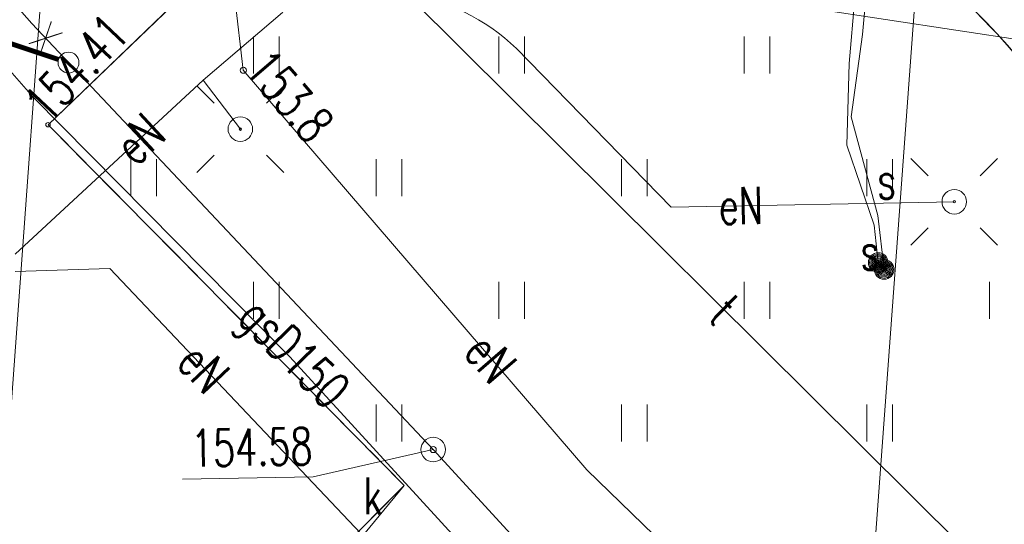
# Model space of a CAD drawing. Header units: feet. Extents: x 7588777 to 15179262, y 5780086 to 11560165.
# Tile 10 of 32: x 7589457 to 7589477, y 5780178 to 5780188. Entities that reach past the tile are written whole.
import ezdxf
from ezdxf import colors
from ezdxf.entities.mleader import LeaderData, LeaderLine
from ezdxf.enums import TextEntityAlignment as Align
from ezdxf.math import Vec2, Vec3

# ---------------------------------------------------------------- set-up
doc = ezdxf.new("R2010")
doc.units = ezdxf.units.FT
doc.header["$MEASUREMENT"] = 0
for name, pattern in [('1_14', [1, -1]), ('1_OTKJ', [2, 1.5, -0.5]), ('1_OTKK', [0]), ('1_OTZI', [1.5, 1, -0.5]), ('1_OTZT', [1.5, 1, -0.5]), ('4_SUEP_A', [0]), ('4_SUGP', [0]), ('4_SUKP', [0]), ('4_SUSP', [0]), ('4_SUTP_A', [0]), ('EGDE', [0])]:
    doc.linetypes.add(name, pattern=pattern)
doc.layers.get('0').update_dxf_attribs({"color": 250, "linetype": 'CONTINUOUS', "lineweight": 100})
for name, color, linetype, lineweight in [('__PROJ_IS_deszczówka', 84, 'CONTINUOUS', 18), ('ZZDeszczowa', 92, 'CONTINUOUS', 30), ('ZZSanitarna', 42, 'CONTINUOUS', 30)]:
    doc.layers.add(name, color=color, linetype=linetype, lineweight=lineweight)
for name, color, linetype, lineweight, transparency in [('Dzialki', 7, 'EGDE', 18, 0.7), ('OTK_L_0', 7, '1_OTKJ', 18, 0.7), ('OTK_L_1', 7, '1_OTKK', 25, 0.7), ('OTR_T_0', 7, 'CONTINUOUS', 18, 0.7), ('OTZ_L_3', 7, '1_OTZT', 18, 0.7), ('SUE_T_3', 7, 'CONTINUOUS', 18, 0.7), ('SUEP_E_T_0', 1, 'CONTINUOUS', 0, 0.7), ('SUEP_L_0', 1, '4_SUEP_A', 18, 0.7), ('SUER_T_0', 1, 'CONTINUOUS', 18, 0.7), ('SUGP_E_T_0', 52, 'CONTINUOUS', 0, 0.7), ('SUGP_L_0', 52, '4_SUGP', 18, 0.7), ('SUK_E_T_4', 34, 'CONTINUOUS', 0, 0.7), ('SUK_T_3', 34, 'CONTINUOUS', 18, 0.7), ('SUKP_L_0', 34, '4_SUKP', 18, 0.7), ('SUKR_T_0', 34, 'CONTINUOUS', 18, 0.7), ('SUS_E_T_0', 7, 'CONTINUOUS', 0, 0.7), ('SUS_T_0', 7, 'CONTINUOUS', 18, 0.7), ('SUSP_L_0', 7, '4_SUSP', 18, 0.7), ('SUTP_E_T_0', 30, 'CONTINUOUS', 0, 0.7), ('SUTP_L_0', 30, '4_SUTP_A', 18, 0.7)]:
    doc.layers.add(name, color=color, linetype=linetype, lineweight=lineweight, transparency=transparency)
doc.layers.add('KS_LINIE_TABELI', color=7, linetype='CONTINUOUS')
doc.styles.add('ISOCP', font='isocpeur.ttf')
doc.styles.get("Standard").update_dxf_attribs({"font": 'Simplex.SHX', "width": 0.75})

# ---------------------------------------------------------------- blocks, each defined once
blk = doc.blocks.new('1_OTRS')
at = {"linetype": 'Continuous'}
blk.add_circle((0, 0), 0.045, dxfattribs=at)
blk = doc.blocks.new('1_OTZT')
at = {"linetype": 'Continuous'}
for p, q in [((-0.2625, -0.375), (-0.2625, 0.375)), ((0.2625, -0.375), (0.2625, 0.375))]:
    blk.add_line(p, q, dxfattribs=at)
blk = doc.blocks.new('4_SUEO_W')
at = {"linetype": 'Continuous'}
for p, q in [((-0.53035, 0.53035), (-0.8839, 0.8839)), ((0.53035, 0.53035), (0.8839, 0.8839)), ((-0.53035, -0.53035), (-0.8839, -0.8839)), ((0.53035, -0.53035), (0.8839, -0.8839))]:
    blk.add_line(p, q, dxfattribs=at)
blk.add_circle((0, 0), 0.025, dxfattribs=at)
blk = doc.blocks.new('4_SUPP')
at = {"linetype": 'Continuous'}
blk.add_circle((0, 0), 0.25, dxfattribs=at)
blk = doc.blocks.new('4_SUPS')
at = {"linetype": 'Continuous'}
blk.add_circle((0, 0), 0.0625, dxfattribs=at)
blk = doc.blocks.new('4_SUKS')
at = {"linetype": 'Continuous'}
blk.add_circle((0, 0), 0.25, dxfattribs=at)
blk = doc.blocks.new('4_SUSU')
at = {"linetype": 'Continuous'}
for radius in [0.2, 0.175, 0.15, 0.125, 0.1, 0.075, 0.05, 0.025, 0.00715]:
    blk.add_circle((0, 0), radius, dxfattribs=at)
blk = doc.blocks.new('A$C2C727012')
at = {"layer": 'ZZSanitarna', "color": 1, "linetype": 'Continuous', "lineweight": 30, "const_width": 0.032}
for points in [[(-1.535, 1.263), (-1.168, 2.334)], [(-1.889, 1.623), (-0.814, 1.974)]]:
    blk.add_lwpolyline(points, dxfattribs=at)

msp = doc.modelspace()

# ---------------------------------------------------------------- linework, layer by layer
at = {"layer": '__PROJ_IS_deszczówka', "const_width": 0.1}
msp.add_lwpolyline([(7589451.9088, 5780189.4712), (7589457.5549, 5780187.5879)], dxfattribs=at)
at = {"layer": '__PROJ_IS_deszczówka'}
msp.add_circle((7589457.7582, 5780187.5261), 0.2125, dxfattribs=at)
at = {"layer": 'Dzialki'}
for p, q in [((7589473.73, 5780171.42), (7589476.16, 5780204.35)), ((7589457.37, 5780191.3), (7589456.39, 5780177.81))]:
    msp.add_line(p, q, dxfattribs=at)
at = {"layer": 'OTK_L_0', "linetype": '1_OTKJ'}
for p, q in [((7589457.34, 5780186.26), (7589465.51, 5780194.1)), ((7589464.6, 5780178.91), (7589457.34, 5780186.26)), ((7589458.83, 5780173.09), (7589464.6, 5780178.91))]:
    msp.add_line(p, q, dxfattribs=at)
msp.add_arc((7589467.5461, 5780179.716), 12.4101, 1.81953, 48.49587, dxfattribs=at)
at = {"layer": 'OTK_L_1', "linetype": '1_OTKK'}
for p, q in [((7589465.51, 5780194.1), (7589457.34, 5780186.26)), ((7589457.34, 5780186.26), (7589464.6, 5780178.91)), ((7589464.6, 5780178.91), (7589458.83, 5780173.09))]:
    msp.add_line(p, q, dxfattribs=at)
msp.add_arc((7589467.5461, 5780179.716), 12.4101, 1.81953, 48.49587, dxfattribs=at)
at = {"layer": 'OTZ_L_3', "linetype": '1_OTZI'}
for p, q in [((7589457.34, 5780186.26), (7589465.51, 5780194.1)), ((7589464.6, 5780178.91), (7589457.34, 5780186.26)), ((7589458.83, 5780173.09), (7589464.6, 5780178.91))]:
    msp.add_line(p, q, dxfattribs=at)
at = {"layer": 'OTZ_L_3', "linetype": '1_14'}
msp.add_line((7589463.41, 5780177.47), (7589464.6, 5780178.91), dxfattribs=at)
at = {"layer": 'OTZ_L_3', "linetype": '1_OTZI'}
msp.add_arc((7589467.5461, 5780179.716), 12.4101, 1.81953, 48.49587, dxfattribs=at)
at = {"layer": 'SUEP_L_0', "linetype": '4_SUEP_A'}
for p, q in [((7589461.32, 5780187.37), (7589460.53, 5780194.06)), ((7589462.12, 5780188.55), (7589460.5, 5780187.17)), ((7589470.04, 5780184.58), (7589466.89, 5780187.81)), ((7589468.32, 5780179.23), (7589461.32, 5780187.37)), ((7589456.67, 5780183.62), (7589460.5, 5780187.17)), ((7589460.5, 5780187.17), (7589461.26, 5780186.17)), ((7589475.81, 5780184.69), (7589470.04, 5780184.58)), ((7589456.67, 5780183.27), (7589458.6, 5780183.33)), ((7589458.6, 5780183.33), (7589464.04, 5780177.59)), ((7589473.36, 5780174.34), (7589468.32, 5780179.23))]:
    msp.add_line(p, q, dxfattribs=at)
msp.add_arc((7589463.9743, 5780184.7592), 4.2201, 46.2975, 116.06579, dxfattribs=at)
at = {"layer": 'SUGP_L_0', "linetype": '4_SUGP'}
for p, q in [((7589454.01, 5780190.25), (7589457.04, 5780186.82)), ((7589457.04, 5780186.82), (7589462.27, 5780181.53)), ((7589462.27, 5780181.53), (7589475.95, 5780166.59))]:
    msp.add_line(p, q, dxfattribs=at)
at = {"layer": 'SUKP_L_0', "linetype": '4_SUKP'}
for p, q in [((7589482.74, 5780187.14), (7589459.85, 5780190.62)), ((7589457.01, 5780188.32), (7589455.95, 5780189.53)), ((7589465.19, 5780179.64), (7589457.01, 5780188.32)), ((7589474.97, 5780169.01), (7589465.19, 5780179.64))]:
    msp.add_line(p, q, dxfattribs=at)
at = {"layer": 'SUKR_T_0', "linetype": 'Continuous', "lineweight": 0}
for p in [(7589465.19, 5780179.64), (7589460.0814, 5780179.0382)]:
    msp.add_line(p, (7589462.741, 5780179.0851), dxfattribs=at)
at = {"layer": 'SUSP_L_0', "linetype": '4_SUSP'}
for p, q in [((7589473.67, 5780187.51), (7589475.18, 5780205.1)), ((7589475.37, 5780203.64), (7589473.94, 5780188.1)), ((7589473.94, 5780188.1), (7589473.71, 5780186.42)), ((7589473.62, 5780185.84), (7589473.67, 5780187.51)), ((7589473.71, 5780186.42), (7589474.25, 5780184.41)), ((7589474.18, 5780184.21), (7589473.62, 5780185.84)), ((7589474.25, 5780184.41), (7589474.38, 5780183.31)), ((7589474.18, 5780184.21), (7589474.26, 5780183.45))]:
    msp.add_line(p, q, dxfattribs=at)
at = {"layer": 'SUTP_L_0', "linetype": '4_SUTP_A'}
msp.add_line((7589457.93, 5780195.61), (7589478.37, 5780175.28), dxfattribs=at)

# ---------------------------------------------------------------- block references
at = {"layer": 'OTR_T_0'}
msp.add_blockref('1_OTRS', (7589457.34, 5780186.26), dxfattribs=at)
at = {"layer": 'OTZ_L_3'}
for p in [(7589461.79, 5780187.68), (7589466.79, 5780187.68), (7589471.79, 5780187.68), (7589459.29, 5780185.18), (7589464.29, 5780185.18), (7589469.29, 5780185.18), (7589474.29, 5780185.18), (7589461.79, 5780182.68), (7589466.79, 5780182.68), (7589471.79, 5780182.68), (7589476.79, 5780182.68), (7589464.29, 5780180.18), (7589469.29, 5780180.18), (7589474.29, 5780180.18)]:
    msp.add_blockref('1_OTZT', p, dxfattribs=at)
at = {"layer": 'SUE_T_3'}
for name, p in [('4_SUEO_W', (7589461.26, 5780186.17)), ('4_SUPP', (7589461.26, 5780186.17)), ('4_SUEO_W', (7589475.81, 5780184.69)), ('4_SUPP', (7589475.81, 5780184.69))]:
    msp.add_blockref(name, p, dxfattribs=at)
at = {"layer": 'SUER_T_0'}
msp.add_blockref('4_SUPS', (7589461.32, 5780187.37), dxfattribs=at)
at = {"layer": 'SUK_T_3'}
msp.add_blockref('4_SUKS', (7589465.19, 5780179.64), dxfattribs=at)
at = {"layer": 'SUKR_T_0', "rotation": 1.010011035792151}
msp.add_blockref('4_SUPS', (7589465.19, 5780179.64), dxfattribs=at)
at = {"layer": 'SUS_T_0'}
for p in [(7589474.26, 5780183.45), (7589474.38, 5780183.31)]:
    msp.add_blockref('4_SUSU', p, dxfattribs=at)
at = {"layer": 'ZZDeszczowa', "linetype": 'Continuous', "xscale": 0.6400000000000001, "yscale": 0.6400000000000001, "zscale": 0.6400000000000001}
msp.add_blockref('A$C2C727012', (7589458.1559, 5780186.8708), dxfattribs=at)

# ---------------------------------------------------------------- texts
at = {"layer": 'OTR_T_0', "lineweight": 9, "width": 0.7}
msp.add_text('154.41', height=0.75, rotation=46.69999, dxfattribs=at).set_placement((7589457.34, 5780186.26))
at = {"layer": 'SUEP_E_T_0', "lineweight": 9, "width": 0.7}
for rotation, p in [(42.83, (7589459.2, 5780185.97)), (1.09001, (7589471.46, 5780184.61)), (310.69, (7589466.36, 5780181.51)), (313.46, (7589460.51, 5780181.31))]:
    msp.add_text('eN', height=0.75, rotation=rotation, dxfattribs=at).set_placement(p, align=Align.MIDDLE)
at = {"layer": 'SUER_T_0', "lineweight": 9, "width": 0.7}
msp.add_text('153.8', height=0.75, rotation=310.69, dxfattribs=at).set_placement((7589461.32, 5780187.37))
at = {"layer": 'SUGP_E_T_0', "lineweight": 9, "width": 0.7}
msp.add_text('gsD150', height=0.75, rotation=314.67, dxfattribs=at).set_placement((7589462.27, 5780181.53), align=Align.MIDDLE)
at = {"layer": 'SUK_E_T_4', "lineweight": 9, "width": 0.7}
msp.add_text('k', height=0.75, dxfattribs=at).set_placement((7589464.15, 5780179.07), align=Align.TOP_RIGHT)
at = {"layer": 'SUKR_T_0', "lineweight": 9, "width": 0.7}
msp.add_text('154.58', height=0.75, rotation=1.01001, dxfattribs=at).set_placement((7589462.73, 5780179.71), align=Align.MIDDLE_RIGHT)
at = {"layer": 'SUS_E_T_0', "lineweight": 9, "width": 0.7}
msp.add_text('s', height=0.75, dxfattribs=at).set_placement((7589474.24, 5780184.75))
msp.add_text('s', height=0.75, dxfattribs=at).set_placement((7589474.28, 5780183.3), align=Align.RIGHT)
at = {"layer": 'SUTP_E_T_0', "lineweight": 9, "width": 0.7}
msp.add_text('t', height=0.75, rotation=315.15, dxfattribs=at).set_placement((7589471.12, 5780182.49), align=Align.MIDDLE)

# ---------------------------------------------------------------- leaders
at = {"layer": 'KS_LINIE_TABELI', "color": 7, "linetype": 'Continuous'}
ml = msp.add_multileader_mtext('Standard', dxfattribs=at)
ml.set_content('{\\T0.95;Rura osłonowa PE100RC SDR17\\P d315/13,4 ,   L=1,5m}', color=7, style='ISOCP')
ml.set_leader_properties(lineweight=18)
ml.build(insert=Vec2(0, 0))
ml.multileader.update_dxf_attribs({"text_left_attachment_type": 6, "text_right_attachment_type": 6, "dogleg_length": 0.01, "arrow_head_size": 0.18})
ctx = ml.context
ctx.base_point, ctx.char_height, ctx.arrow_head_size, ctx.landing_gap_size, ctx.plane_origin = Vec3(7589457.4546, 5780192.7267), 0.65, 0.18, 0.09, Vec3(7589447.0555, 5780192.6348)
ctx.left_attachment, ctx.right_attachment = 6, 6
notes = []
notes.append((ctx, [(1, (1, 1, 0), (7589457.4446, 5780192.7267), (1, 0), 0.01, [(0, [(7589453.9841, 5780190.7723)], 0, [])])]))
ctx.mtext.insert, ctx.mtext.flow_direction = Vec3(7589457.5446, 5780193.5067), 5
for ctx, leaders in notes:
    for number, flags, end, landing, length, lines in leaders:
        leader = LeaderData()
        leader.index, (leader.has_last_leader_line, leader.has_dogleg_vector, leader.attachment_direction) = number, flags
        leader.last_leader_point, leader.dogleg_vector, leader.dogleg_length = Vec3(end), Vec3(landing), length
        for number, points, colour, breaks in lines:
            line = LeaderLine()
            line.index, line.vertices, line.color, line.breaks = number, Vec3.list(points), colors.encode_raw_color(colour), breaks
            leader.lines.append(line)
        ctx.leaders.append(leader)

doc.saveas('drawing.dxf')
